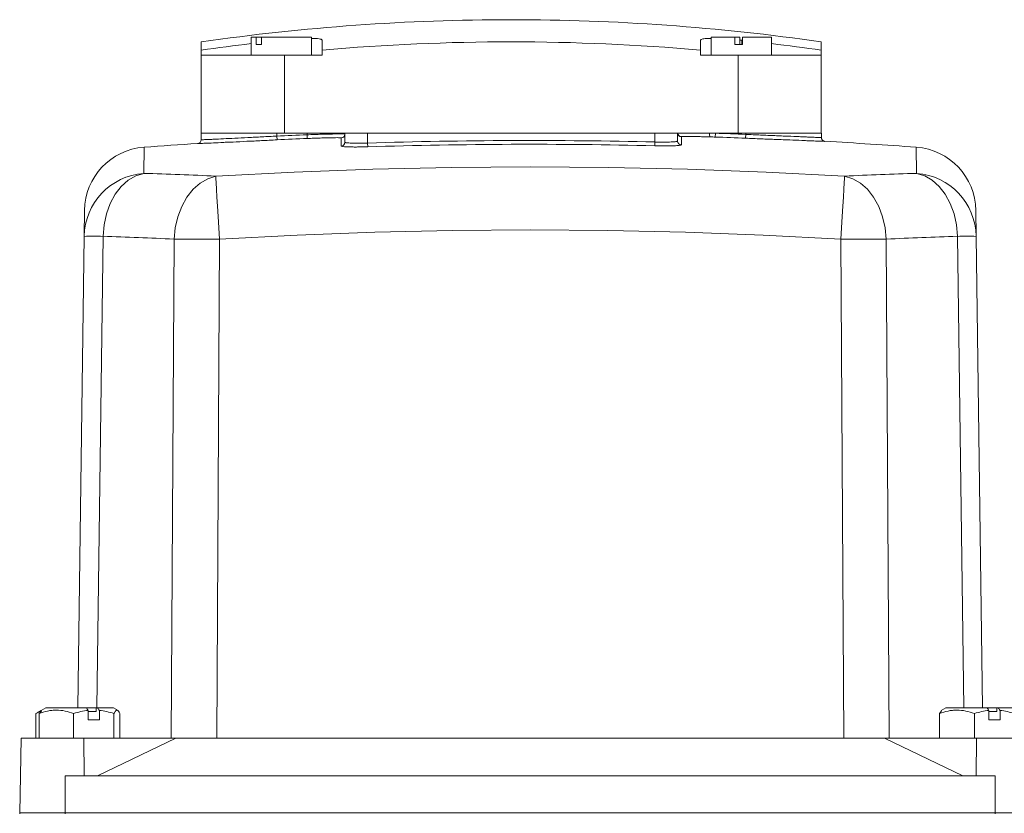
# Model space of a CAD drawing. Header units: millimetres. Extents: x 143 to 824, y 74 to 819.
# Tile 17 of 26: x 194 to 325, y 714 to 819. Entities that reach past the tile are written whole.
import ezdxf

# ---------------------------------------------------------------- set-up
doc = ezdxf.new("R2010")
doc.units = ezdxf.units.MM

msp = doc.modelspace()

# ---------------------------------------------------------------- linework, layer by layer
at = {"color": 7, "linetype": 'Continuous', "lineweight": 15}
for p, q in [((225.05, 816.73), (225.05, 814.33)), ((225.74, 816.73), (225.05, 816.73)), ((225.74, 815.73), (225.74, 816.73)), ((225.74, 816.73), (226.41, 816.73)), ((233.05, 816.73), (226.41, 816.73)), ((226.41, 816.73), (226.41, 815.73)), ((233.05, 814.33), (233.05, 816.73)), ((234.45, 816.31), (234.45, 815)), ((284.45, 815), (284.45, 816.31)), ((285.86, 816.73), (285.86, 814.33)), ((289.03, 816.73), (285.86, 816.73)), ((289.03, 815.73), (289.03, 816.73)), ((289.03, 816.73), (289.69, 816.73)), ((289.69, 816.73), (289.69, 815.73)), ((289.69, 816.34), (289.95, 816.31)), ((290.02, 816.73), (290.02, 815.73)), ((293.86, 816.73), (290.02, 816.73)), ((293.86, 814.33), (293.86, 816.73)), ((218.46, 815), (218.46, 816.1)), ((218.46, 814.33), (218.46, 815)), ((226.41, 815.73), (225.74, 815.73)), ((234.45, 815), (234.45, 814.33)), ((284.45, 814.33), (284.45, 815)), ((290.02, 815.73), (289.03, 815.73)), ((300.44, 816.1), (300.44, 815)), ((300.44, 815), (300.44, 814.33)), ((218.46, 814.33), (218.46, 804.03)), ((229.45, 814.33), (218.46, 814.33)), ((229.45, 814.33), (229.45, 804.03)), ((234.45, 814.33), (229.45, 814.33)), ((289.45, 814.33), (284.45, 814.33)), ((289.45, 814.33), (289.45, 804.03)), ((300.44, 814.33), (289.45, 814.33)), ((300.44, 814.33), (300.44, 804.03)), ((218.45, 803.14), (218.45, 804.03)), ((218.45, 804.03), (228.45, 804.03)), ((228.45, 803.63), (228.45, 804.03)), ((228.45, 804.03), (232.45, 804.03)), ((228.48, 803.13), (228.45, 803.63)), ((232.45, 803.81), (232.45, 804.03)), ((232.45, 804.03), (237.45, 804.03)), ((232.47, 803.31), (232.45, 803.81)), ((236.97, 802.32), (236.97, 803.4)), ((237.45, 804.03), (240.45, 804.03)), ((237.45, 802.82), (237.45, 804.03)), ((240.45, 802.72), (240.45, 804.03)), ((240.45, 804.03), (278.45, 804.03)), ((278.45, 804.03), (281.45, 804.03)), ((278.45, 802.85), (278.45, 804.03)), ((281.45, 802.98), (281.45, 804.03)), ((281.45, 804.03), (285.68, 804.03)), ((281.94, 803.53), (281.94, 802.48)), ((285.68, 804.03), (286.45, 804.03)), ((286.45, 804.01), (286.43, 803.51)), ((286.45, 804.01), (286.45, 804.03)), ((286.45, 804.03), (290.45, 804.03)), ((290.45, 803.85), (290.43, 803.35)), ((290.45, 803.85), (290.45, 804.03)), ((290.45, 804.03), (300.45, 804.03)), ((300.45, 803.44), (300.45, 804.03)), ((240.45, 802.72), (240.47, 802.22)), ((278.45, 802.85), (278.44, 802.36)), ((202.98, 790.38), (203.02, 793.8)), ((320.88, 793.8), (320.93, 790.38)), ((202.14, 728.03), (202.98, 790.38)), ((320.93, 790.38), (321.76, 728.03)), ((214.5, 724.03), (214.86, 790)), ((220.87, 790), (220.51, 724.03)), ((303.4, 724.03), (303.03, 790)), ((309.04, 790), (309.41, 724.03)), ((197.89, 728.03), (197.27, 727.67)), ((203.28, 728.03), (197.89, 728.03)), ((204.63, 728.03), (203.28, 728.03)), ((204.58, 727.53), (204.58, 728.03)), ((204.76, 728.03), (204.58, 728.03)), ((206.84, 728.03), (204.76, 728.03)), ((207.46, 727.67), (206.84, 728.03)), ((316.89, 728.03), (316.29, 727.68)), ((322.37, 728.03), (316.89, 728.03)), ((323.65, 728.03), (322.37, 728.03)), ((323.65, 727.53), (323.65, 728.03)), ((323.84, 728.03), (323.65, 728.03)), ((325.84, 728.03), (323.84, 728.03)), ((196.94, 727.4), (196.6, 727.28)), ((196.6, 727.28), (196.6, 724.03)), ((197.27, 727.67), (196.76, 727.37)), ((197.02, 727.28), (197.32, 727.59)), ((197.02, 727.28), (197.02, 724.03)), ((201.57, 727.28), (201.57, 724.03)), ((203.51, 726.43), (203.51, 727.69)), ((204.58, 727.53), (203.51, 727.53)), ((204.99, 727.69), (204.99, 726.43)), ((206.92, 727.28), (206.92, 724.03)), ((207.71, 727.28), (207.71, 724.03)), ((316.06, 727.28), (316.33, 727.61)), ((316.06, 727.28), (316.06, 724.03)), ((320.69, 727.28), (320.69, 724.03)), ((322.61, 726.43), (322.61, 727.69)), ((323.65, 727.53), (322.61, 727.53)), ((324.08, 727.69), (324.08, 726.43)), ((204.99, 726.43), (203.51, 726.43)), ((324.08, 726.43), (322.61, 726.43)), ((194.63, 724.03), (194.54, 719.03)), ((202.95, 724.03), (194.63, 724.03)), ((202.95, 724.03), (202.99, 719.03)), ((215.09, 724.03), (202.95, 724.03)), ((204.76, 719.03), (215.09, 724.03)), ((308.81, 724.03), (215.09, 724.03)), ((308.81, 724.03), (319.14, 719.03)), ((320.95, 724.03), (308.81, 724.03)), ((320.95, 724.03), (320.92, 719.03)), ((329.28, 724.03), (320.95, 724.03)), ((194.54, 719.03), (194.45, 714.13)), ((323.45, 719.03), (200.45, 719.03)), ((200.45, 719.03), (200.45, 714.13)), ((323.45, 719.03), (323.45, 714.13)), ((194.45, 714.13), (194.45, 714.03)), ((200.45, 714.13), (194.45, 714.13)), ((200.45, 714.13), (200.45, 714.03)), ((323.45, 714.13), (200.45, 714.13)), ((323.45, 714.13), (323.45, 714.03)), ((329.45, 714.13), (323.45, 714.13))]:
    msp.add_line(p, q, dxfattribs=at)
at = {"color": 8, "linetype": 'Continuous', "lineweight": 15}
for p, q in [((289.95, 815.73), (289.95, 816.31)), ((210.9, 802.16), (210.86, 798.7)), ((217.98, 802.65), (217.98, 802.65)), ((300.92, 802.94), (300.92, 802.94)), ((313.05, 798.7), (313, 802.16)), ((205.47, 790.38), (204.63, 728.03)), ((319.27, 728.03), (318.44, 790.38))]:
    msp.add_line(p, q, dxfattribs=at)
at = {"color": 7, "linetype": 'Continuous', "lineweight": 15, "flags": 128}
for points in [[(220.37, 798.32), (230.76, 798.86), (241.15, 799.25), (251.55, 799.49), (261.95, 799.57), (272.35, 799.49), (282.75, 799.25), (293.15, 798.86), (303.53, 798.32)], [(210.86, 798.7), (209.8, 798.38), (208.79, 797.8), (207.88, 796.98), (207.07, 795.94), (206.41, 794.72), (205.92, 793.36), (205.6, 791.89), (205.47, 790.38)], [(214.86, 790), (215.02, 791.52), (215.36, 792.98), (215.87, 794.34), (216.55, 795.56), (217.37, 796.6), (218.3, 797.42), (219.31, 798), (220.37, 798.32)], [(220.37, 798.32), (220.39, 798.01), (220.42, 797.44), (220.47, 796.62), (220.54, 795.58), (220.61, 794.36), (220.69, 792.99), (220.78, 791.52), (220.87, 790)], [(303.03, 790), (303.12, 791.52), (303.21, 792.99), (303.29, 794.36), (303.37, 795.58), (303.43, 796.62), (303.48, 797.44), (303.51, 798.01), (303.53, 798.32)], [(303.53, 798.32), (304.6, 798), (305.61, 797.42), (306.54, 796.6), (307.35, 795.56), (308.03, 794.34), (308.55, 792.98), (308.89, 791.52), (309.04, 790)], [(318.44, 790.38), (318.31, 791.89), (317.99, 793.36), (317.49, 794.72), (316.83, 795.94), (316.03, 796.98), (315.11, 797.8), (314.11, 798.38), (313.05, 798.7)], [(303.03, 790), (292.77, 790.54), (282.5, 790.93), (272.23, 791.16), (261.95, 791.23), (251.68, 791.16), (241.4, 790.93), (231.14, 790.54), (220.87, 790)]]:
    msp.add_lwpolyline(points, dxfattribs=at)
at = {"color": 7, "linetype": 'Continuous', "lineweight": 15}
for centre, radius, start, end in [((259.45, 531.16), 287.87, 90.0001, 98.1862), ((259.45, 531.16), 287.87, 81.8138, 90.0001), ((259.45, 531.16), 286.78, 96.8904, 98.2175), ((259.45, 531.16), 284.94, 84.9665, 95.0335), ((259.45, 531.16), 286.78, 81.7825, 83.1096), ((261.95, 104.03), 700.41, 92.41392, 92.74147), ((261.95, 104.03), 699.91, 92.41392, 92.74147), ((236.95, 803.9), 0.5, 272.0374, 359.9929), ((281.95, 804.03), 0.5, 180.0084, 268.373), ((281.95, 804.06), 0.5, 183.6342, 268.3734), ((286.57, 803.88), 0.903, 170.6763, 203.0267), ((261.95, 104.03), 699.91, 87.66795, 87.9954), ((261.95, 104.03), 700.41, 87.66795, 87.9954), ((300.95, 803.44), 0.5, 180, 266.8084), ((300.95, 803.44), 0.5, 180, 221.4218), ((211.52, 793.69), 8.5, 94.1822, 179.231), ((261.95, 104.03), 700, 93.60125, 94.18222), ((217.95, 803.15), 0.5, 273.6012, 0), ((217.95, 803.14), 0.5, 273.6012, 360), ((236.95, 802.82), 0.5, 271.9912, 359.9508), ((261.95, 104.03), 699.02, 88.64744, 91.76254), ((261.95, 104.03), 698.52, 88.64744, 91.76254), ((281.95, 802.98), 0.5, 180.0497, 268.4174), ((261.95, 104.03), 700, 85.81778, 86.80843), ((312.38, 793.69), 8.5, 0.769, 85.8178), ((211.45, 790.25), 8.47, 94.0246, 179.1044), ((201.69, 451.97), 346.86, 86.9133, 88.4862), ((322.21, 451.97), 346.86, 91.5138, 93.0867), ((312.45, 790.25), 8.47, 0.8956, 85.9754), ((204.22, 724.31), 66.08, 88.9208, 91.0792), ((196.41, 447.85), 342.65, 86.9133, 88.4862), ((327.49, 447.85), 342.65, 91.5138, 93.0867), ((319.68, 724.31), 66.08, 88.9208, 91.0792), ((217.87, 315.5), 474.51, 89.6372, 90.3628), ((306.03, 315.5), 474.51, 89.6372, 90.3628)]:
    msp.add_arc(centre, radius, start, end, dxfattribs=at)
at = {"color": 8, "linetype": 'Continuous', "lineweight": 15}
msp.add_arc((300.95, 803.44), 0.5, 221.4218, 266.8084, dxfattribs=at)
at = {"color": 7, "linetype": 'Continuous', "lineweight": 15}
for points, knots in [([(233.05, 816.54), (233.24, 816.54), (233.86, 816.54), (234.34, 816.46), (234.42, 816.36), (234.45, 816.31)], [0, 0, 0, 0, 0.210236, 0.675175, 1, 1, 1, 1]), ([(284.45, 816.31), (284.52, 816.37), (284.65, 816.49), (285.25, 816.56), (285.79, 816.55), (285.86, 816.55)], [0, 0, 0, 0, 0.464165, 0.928511, 1, 1, 1, 1]), ([(218.45, 803.14), (218.45, 803.14), (218.52, 803.15), (218.71, 803.15), (218.79, 803.16), (218.98, 803.17), (219.2, 803.18), (219.48, 803.19), (219.79, 803.2), (219.96, 803.21), (220.51, 803.24), (220.92, 803.26), (221.85, 803.3), (222.36, 803.33), (223.45, 803.38), (224.02, 803.41), (224.93, 803.46), (225.24, 803.47), (225.87, 803.5), (226.19, 803.52), (227.14, 803.57), (227.79, 803.6), (228.45, 803.63)], [0, 0, 0, 0, 0.125, 0.125, 0.1875, 0.1875, 0.25, 0.3125, 0.3125, 0.375, 0.375, 0.5, 0.5, 0.625, 0.625, 0.75, 0.75, 0.8125, 0.8125, 0.875, 0.875, 1, 1, 1, 1]), ([(232.45, 803.81), (232.78, 803.83), (233.11, 803.84), (233.75, 803.86), (234.07, 803.87), (234.67, 803.89), (234.96, 803.89), (235.51, 803.91), (235.76, 803.91), (236.22, 803.92), (236.43, 803.92), (236.79, 803.93), (236.95, 803.93), (237.13, 803.92), (237.19, 803.92), (237.28, 803.92), (237.32, 803.92), (237.42, 803.91), (237.45, 803.91), (237.45, 803.9)], [0, 0, 0, 0, 0.125, 0.125, 0.25, 0.25, 0.375, 0.375, 0.5, 0.5, 0.625, 0.625, 0.75, 0.75, 0.8125, 0.8125, 0.875, 0.875, 1, 1, 1, 1]), ([(236.97, 803.4), (236.97, 803.41), (236.94, 803.41), (236.83, 803.42), (236.74, 803.42), (236.51, 803.43), (236.38, 803.43), (236.05, 803.42), (235.86, 803.42), (235.45, 803.41), (235.22, 803.41), (234.73, 803.39), (234.47, 803.39), (233.93, 803.37), (233.64, 803.36), (233.06, 803.34), (232.77, 803.33), (232.47, 803.31)], [0, 0, 0, 0, 0.125, 0.125, 0.25, 0.25, 0.375, 0.375, 0.5, 0.5, 0.625, 0.625, 0.75, 0.75, 0.875, 0.875, 1, 1, 1, 1]), ([(285.74, 803.53), (285.48, 803.54), (285.22, 803.54), (284.72, 803.56), (284.47, 803.56), (284.01, 803.57), (283.79, 803.58), (283.38, 803.59), (283.19, 803.59), (282.84, 803.59), (282.69, 803.59), (282.42, 803.59), (282.31, 803.59), (282.03, 803.58), (281.94, 803.57), (281.94, 803.56)], [0, 0, 0, 0, 0.125, 0.125, 0.25, 0.25, 0.375, 0.375, 0.5, 0.5, 0.625, 0.625, 0.75, 0.75, 1, 1, 1, 1]), ([(281.94, 803.56), (281.94, 803.55), (281.94, 803.55), (281.94, 803.54), (281.94, 803.53), (281.94, 803.53), (281.94, 803.53)], [0, 0, 0, 0, 0.000999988, 0.000999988, 0.000999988, 0.001327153, 0.001327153, 0.001327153, 0.001327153]), ([(300.92, 802.94), (300.92, 802.94), (300.86, 802.94), (300.66, 802.95), (300.57, 802.95), (300.37, 802.96), (300.26, 802.96), (299.86, 802.98), (299.54, 802.99), (298.97, 803.01), (298.76, 803.02), (298.32, 803.04), (298.09, 803.05), (297.37, 803.08), (296.84, 803.1), (295.98, 803.13), (295.68, 803.14), (295.08, 803.17), (294.46, 803.19), (293.82, 803.22), (293.16, 803.24), (292.82, 803.26), (291.81, 803.3), (291.12, 803.33), (290.43, 803.35)], [0, 0, 0, 0, 0.125, 0.125, 0.1875, 0.1875, 0.25, 0.25, 0.375, 0.375, 0.4375, 0.4375, 0.5, 0.5, 0.625, 0.625, 0.6875, 0.6875, 0.75, 0.8125, 0.8125, 0.875, 0.875, 1, 1, 1, 1]), ([(290.45, 803.85), (291.11, 803.83), (291.76, 803.8), (292.73, 803.76), (293.05, 803.74), (293.68, 803.72), (294.29, 803.69), (294.88, 803.67), (295.46, 803.64), (295.74, 803.63), (296.56, 803.6), (297.06, 803.58), (297.75, 803.55), (297.97, 803.54), (298.39, 803.52), (298.59, 803.51), (299.13, 803.49), (299.44, 803.48), (299.82, 803.46), (299.93, 803.46), (300.12, 803.45), (300.2, 803.45), (300.39, 803.44), (300.45, 803.44), (300.45, 803.44)], [0, 0, 0, 0, 0.125, 0.125, 0.1875, 0.1875, 0.25, 0.3125, 0.3125, 0.375, 0.375, 0.5, 0.5, 0.5625, 0.5625, 0.625, 0.625, 0.75, 0.75, 0.8125, 0.8125, 0.875, 0.875, 1, 1, 1, 1]), ([(228.48, 803.13), (227.78, 803.1), (227.1, 803.07), (226.1, 803.02), (225.77, 803), (225.11, 802.97), (224.78, 802.96), (223.83, 802.91), (223.23, 802.88), (222.37, 802.84), (222.09, 802.83), (221.56, 802.81), (221.3, 802.79), (220.58, 802.76), (220.14, 802.74), (219.57, 802.71), (219.39, 802.71), (219.06, 802.69), (218.77, 802.68), (218.54, 802.67), (218.34, 802.66), (218.25, 802.66), (218.05, 802.65), (217.98, 802.64), (217.98, 802.65)], [0, 0, 0, 0, 0.125, 0.125, 0.1875, 0.1875, 0.25, 0.25, 0.375, 0.375, 0.4375, 0.4375, 0.5, 0.5, 0.625, 0.625, 0.6875, 0.6875, 0.75, 0.8125, 0.8125, 0.875, 0.875, 1, 1, 1, 1]), ([(240.47, 802.22), (240.24, 802.21), (240.01, 802.21), (239.56, 802.2), (239.34, 802.2), (238.92, 802.19), (238.72, 802.19), (238.34, 802.2), (238.16, 802.2), (237.83, 802.21), (237.69, 802.22), (237.43, 802.23), (237.32, 802.24), (237.15, 802.26), (237.08, 802.27), (236.99, 802.3), (236.97, 802.31), (236.97, 802.32)], [0, 0, 0, 0, 0.125, 0.125, 0.25, 0.25, 0.375, 0.375, 0.5, 0.5, 0.625, 0.625, 0.75, 0.75, 0.875, 0.875, 1, 1, 1, 1]), ([(237.45, 802.82), (237.45, 802.81), (237.47, 802.79), (237.55, 802.77), (237.61, 802.76), (237.76, 802.74), (237.85, 802.73), (238.07, 802.72), (238.19, 802.71), (238.47, 802.7), (238.62, 802.7), (238.95, 802.69), (239.12, 802.69), (239.48, 802.69), (239.68, 802.7), (240.06, 802.71), (240.25, 802.71), (240.45, 802.72)], [0, 0, 0, 0, 0.125, 0.125, 0.25, 0.25, 0.375, 0.375, 0.5, 0.5, 0.625, 0.625, 0.75, 0.75, 0.875, 0.875, 1, 1, 1, 1]), ([(281.94, 802.48), (281.94, 802.47), (281.91, 802.46), (281.83, 802.43), (281.76, 802.42), (281.58, 802.4), (281.48, 802.39), (281.22, 802.37), (281.08, 802.36), (280.75, 802.35), (280.58, 802.35), (280.2, 802.34), (279.99, 802.34), (279.57, 802.34), (279.35, 802.34), (278.9, 802.35), (278.67, 802.35), (278.44, 802.36)], [0, 0, 0, 0, 0.125, 0.125, 0.25, 0.25, 0.375, 0.375, 0.5, 0.5, 0.625, 0.625, 0.75, 0.75, 0.875, 0.875, 1, 1, 1, 1]), ([(278.45, 802.85), (278.85, 802.84), (279.24, 802.84), (279.78, 802.84), (279.96, 802.84), (280.29, 802.85), (280.44, 802.85), (280.71, 802.86), (280.84, 802.87), (281.06, 802.89), (281.15, 802.9), (281.3, 802.92), (281.36, 802.93), (281.43, 802.96), (281.45, 802.97), (281.45, 802.98)], [0, 0, 0, 0, 0.25, 0.25, 0.375, 0.375, 0.5, 0.5, 0.625, 0.625, 0.75, 0.75, 0.875, 0.875, 1, 1, 1, 1]), ([(201.57, 727.28), (200.83, 727.55), (200.07, 727.72), (199.11, 727.73), (198.91, 727.71), (198.53, 727.67), (198.33, 727.64), (197.76, 727.53), (197.39, 727.41), (197.02, 727.28)], [0, 0, 0, 0, 0.5, 0.5, 0.625, 0.625, 0.75, 0.75, 1, 1, 1, 1]), ([(201.57, 727.28), (201.89, 727.38), (202.21, 727.46), (202.86, 727.6), (203.18, 727.66), (203.51, 727.69)], [0, 0, 0, 0, 0.5, 0.5, 1, 1, 1, 1]), ([(207.71, 727.28), (207.58, 727.55), (207.45, 727.72), (207.28, 727.73), (207.25, 727.71), (207.18, 727.67), (207.15, 727.64), (207.05, 727.53), (206.99, 727.41), (206.92, 727.28)], [0, 0, 0, 0, 0.5, 0.5, 0.625, 0.625, 0.75, 0.75, 1, 1, 1, 1]), ([(320.69, 727.28), (319.94, 727.55), (319.17, 727.72), (318.19, 727.73), (317.99, 727.71), (317.6, 727.67), (317.4, 727.64), (316.82, 727.53), (316.44, 727.41), (316.06, 727.28)], [0, 0, 0, 0, 0.5, 0.5, 0.625, 0.625, 0.75, 0.75, 1, 1, 1, 1]), ([(325.99, 727.28), (325.68, 727.38), (325.36, 727.46), (324.72, 727.6), (324.4, 727.66), (324.08, 727.69)], [0, 0, 0, 0, 0.5, 0.5, 1, 1, 1, 1])]:
    msp.add_open_spline(points, degree=3, knots=knots, dxfattribs=at)
for points in [[(285.68, 804.03), (285.94, 804.02), (286.19, 804.01), (286.45, 804.01)], [(286.43, 803.51), (286.2, 803.51), (285.97, 803.52), (285.74, 803.53)], [(203.28, 728.03), (203.36, 727.92), (203.43, 727.8), (203.51, 727.69)], [(204.99, 727.69), (204.91, 727.8), (204.84, 727.92), (204.76, 728.03)], [(322.37, 728.03), (322.45, 727.92), (322.53, 727.8), (322.61, 727.69)], [(324.08, 727.69), (324, 727.8), (323.92, 727.92), (323.84, 728.03)], [(204.99, 727.69), (205.65, 727.62), (206.29, 727.47), (206.92, 727.28)], [(322.61, 727.69), (321.95, 727.62), (321.32, 727.47), (320.69, 727.28)]]:
    msp.add_open_spline(points, degree=3, dxfattribs=at)

doc.saveas('drawing.dxf')
